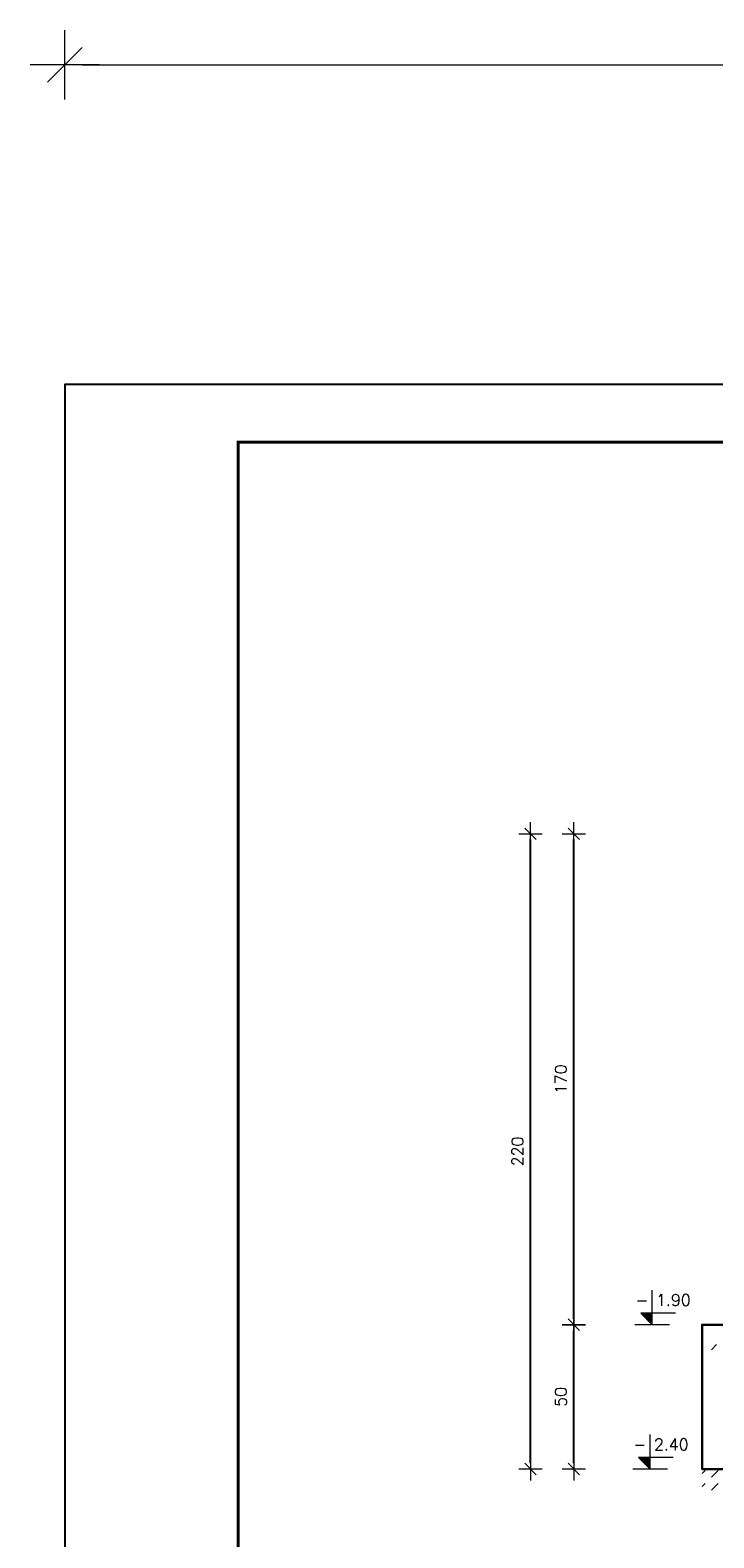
# Model space of a CAD drawing. Extents: x 270429 to 285164, y -113989 to -104075.
# Tile 3 of 14: x 270429 to 272796, y -109583 to -104362. Entities that reach past the tile are written whole.
import ezdxf
from ezdxf.enums import TextEntityAlignment as Align

# ---------------------------------------------------------------- set-up
doc = ezdxf.new("R2010")
doc.units = 0
doc.header["$LTSCALE"] = 5
doc.header["$MEASUREMENT"] = 0
doc.layers.add('_FORMATKA', color=8, linetype='Continuous', lineweight=15, plot=False)
for name, color, linetype, lineweight in [('_RAMKA', 7, 'Continuous', 35), ('AutoCAD_Structural_Detailing_deskowanie', 2, 'Continuous', 30), ('AutoCAD_Structural_Detailing_kształt pręta', 7, 'Continuous', 13), ('AutoCAD_Structural_Detailing_symbole graficzne', 7, 'Continuous', 13), ('PS HATCH', 252, 'Continuous', 9), ('PS_DIM', 4, 'Continuous', 13), ('PS_HATCH', 251, 'Continuous', 9)]:
    doc.layers.add(name, color=color, linetype=linetype, lineweight=lineweight)
doc.styles.add('marta', font='simplex.shx', dxfattribs={"width": 0.8})
doc.styles.add('simplex', font='simplex.shx', dxfattribs={"width": 0.9})
doc.styles.add('styl2M', font='simplex.shx')
doc.dimstyles.new('1_10_PRZ', dxfattribs={"dimtxt": 2, "dimasz": 1, "dimexe": 2, "dimexo": 5, "dimgap": 1, "dimtad": 1, "dimdec": 0, "dimlfac": 10, "dimtxsty": 'simplex', "dimblk": 'dimznak', "dimcen": 2, "dimse1": 1, "dimse2": 1, "dimclrt": 3, "dimadec": 1, "dimazin": 0, "dimtfac": 1, "dimtdec": 0, "dimtix": 1, "dimtmove": 2, "dimatfit": 3, "dimldrblk": 'dim-grot', "dimfxl": 1, "dimarcsym": 0})
doc.dimstyles.new('RBCT DIM 20_M', dxfattribs={"dimtxt": 40, "dimasz": 20, "dimexe": 20, "dimexo": 150, "dimgap": 25, "dimtad": 1, "dimdec": 1, "dimlfac": 0.1, "dimzin": 9, "dimdsep": 46, "dimtxsty": 'styl2M', "dimblk": 'dimznak', "dimcen": 40, "dimse1": 1, "dimse2": 1, "dimclrd": 8, "dimclre": 8, "dimclrt": 4, "dimadec": 0, "dimazin": 0, "dimtfac": 1, "dimtdec": 1, "dimtix": 1, "dimtmove": 2, "dimatfit": 3, "dimldrblk": 'dimznak', "dimfxl": 5, "dimfxlon": 1, "dimarcsym": 0})

# ---------------------------------------------------------------- blocks, each defined once
blk = doc.blocks.new('dimznak')
at = {"color": 0}
for points in [[(0, 2), (0, -2)], [(-2, 0), (2, 0)]]:
    blk.add_lwpolyline(points, dxfattribs=at)
at = {"color": 3}
blk.add_lwpolyline([(1, 1), (-1, -1)], dxfattribs=at)
blk = doc.blocks.new('*D54')
at = {"layer": 'Defpoints', "color": 0, "transparency": 16777216}
for p in [(272311.5, -108845.2), (272755.7, -108845.2), (272623.4, -109345.2)]:
    blk.add_point(p, dxfattribs=at)
at = {"layer": 'PS_DIM', "color": 8, "lineweight": -2, "transparency": 16777216}
blk.add_line((272311.5, -109325.2), (272311.5, -108865.2), dxfattribs=at)
at = {"layer": 'PS_DIM', "color": 8, "lineweight": -2, "transparency": 16777216, "xscale": 20, "yscale": 20, "zscale": 20}
for p, rotation in [((272311.5, -108845.2), 90), ((272311.5, -109345.2), 270)]:
    blk.add_blockref('dimznak', p, dxfattribs=dict(at, rotation=rotation))
at = {"layer": 'PS_DIM', "color": 4, "transparency": 16777216, "insert": (272266.5, -109095.2), "char_height": 40, "attachment_point": 5, "rotation": 90, "style": 'styl2M', "bg_fill": 3, "box_fill_scale": 1.25, "bg_fill_color": 256, "bg_fill_true_color": 13158600, "bg_fill_transparency": 0}
blk.add_mtext('50', dxfattribs=at)
blk = doc.blocks.new('*D55')
at = {"layer": 'Defpoints', "color": 0, "transparency": 16777216}
for p in [(272311.5, -107145.2), (273805.7, -107145.2), (272755.7, -108845.2)]:
    blk.add_point(p, dxfattribs=at)
at = {"layer": 'PS_DIM', "color": 8, "lineweight": -2, "transparency": 16777216}
blk.add_line((272311.5, -108825.2), (272311.5, -107165.2), dxfattribs=at)
at = {"layer": 'PS_DIM', "color": 8, "lineweight": -2, "transparency": 16777216, "xscale": 20, "yscale": 20, "zscale": 20}
for p, rotation in [((272311.5, -107145.2), 90), ((272311.5, -108845.2), 270)]:
    blk.add_blockref('dimznak', p, dxfattribs=dict(at, rotation=rotation))
at = {"layer": 'PS_DIM', "color": 4, "transparency": 16777216, "insert": (272266.5, -107995.2), "char_height": 40, "attachment_point": 5, "rotation": 90, "style": 'styl2M', "bg_fill": 3, "box_fill_scale": 1.25, "bg_fill_color": 256, "bg_fill_true_color": 13158600, "bg_fill_transparency": 0}
blk.add_mtext('170', dxfattribs=at)
blk = doc.blocks.new('*D56')
at = {"layer": 'Defpoints', "color": 0, "transparency": 16777216}
for p in [(272161.7, -107145.2), (273805.7, -107145.2), (272623.4, -109345.2)]:
    blk.add_point(p, dxfattribs=at)
at = {"layer": 'PS HATCH', "color": 8, "lineweight": -2, "transparency": 16777216}
blk.add_line((272161.7, -109325.2), (272161.7, -107165.2), dxfattribs=at)
at = {"layer": 'PS HATCH', "color": 8, "lineweight": -2, "transparency": 16777216, "xscale": 20, "yscale": 20, "zscale": 20}
for p, rotation in [((272161.7, -107145.2), 90), ((272161.7, -109345.2), 270)]:
    blk.add_blockref('dimznak', p, dxfattribs=dict(at, rotation=rotation))
at = {"layer": 'PS HATCH', "color": 4, "transparency": 16777216, "insert": (272116.7, -108245.2), "char_height": 40, "attachment_point": 5, "rotation": 90, "style": 'styl2M'}
blk.add_mtext('220', dxfattribs=at)
blk = doc.blocks.new('*D25')
at = {"color": 252, "lineweight": -2, "transparency": 16777216}
blk.add_line((-697, 475.33), (-3, 475.33), dxfattribs=at)
at = {"layer": 'Defpoints', "color": 0, "transparency": 16777216}
for p in [(0, 475.33), (-700, 420), (0, 420)]:
    blk.add_point(p, dxfattribs=at)
at = {"color": 252, "lineweight": -2, "transparency": 16777216, "xscale": 3, "yscale": 3, "zscale": 3, "rotation": 180}
blk.add_blockref('dimznak', (-700, 475.33), dxfattribs=at)
at = {"color": 252, "lineweight": -2, "transparency": 16777216, "xscale": 3, "yscale": 3, "zscale": 3}
blk.add_blockref('dimznak', (0, 475.33), dxfattribs=at)
at = {"color": 252, "transparency": 16777216, "insert": (-350, 485.83), "char_height": 15, "attachment_point": 5, "style": 'simplex'}
blk.add_mtext('700', dxfattribs=at)
blk = doc.blocks.new('dim-grot')
blk.add_hatch(color=256).paths.add_polyline_path([(0, 0), (-2, 0.5), (-2, -0.5)])
blk.add_lwpolyline([(0, 0), (-2, 0.5), (-2, -0.5), (0, 0)])
blk = doc.blocks.new('*U19')
at = {"layer": '_FORMATKA', "lineweight": -3}
blk.add_lwpolyline([(-700, 0), (0, 0), (0, 420), (-700, 420)], close=True, dxfattribs=at)
at = {"layer": '_RAMKA', "lineweight": -3, "const_width": 0.5}
blk.add_lwpolyline([(-670, 10), (-10, 10), (-10, 410), (-670, 410)], close=True, dxfattribs=at)
dim = blk.add_linear_dim(base=(0, 475.33), p1=(-700, 420), p2=(0, 420), dimstyle='1_10_PRZ', override={"dimscale": 3, "dimtxt": 5, "dimlfac": 1, "dimclrd": 252, "dimclrt": 252})
dim.commit()
dim.dimension.update_dxf_attribs({"geometry": '*D25', "text_midpoint": (-350, 485.83)})

msp = doc.modelspace()

# ---------------------------------------------------------------- linework, layer by layer
at = {"layer": 'AutoCAD_Structural_Detailing_deskowanie'}
msp.add_lwpolyline([(273805.72, -108845.2), (272755.72, -108845.2), (272755.72, -109345.2), (275555.72, -109345.2), (275555.72, -108845.2), (274505.72, -108845.2)], dxfattribs=at)
at = {"layer": 'AutoCAD_Structural_Detailing_kształt pręta', "color": 1, "lineweight": 0}
msp.add_line((272805.72, -108914.2), (272788.22, -108931.7), dxfattribs=at)

# ---------------------------------------------------------------- next in the draw order: dimensions: what is measured, and where the dimension line sits
at = {"layer": 'PS_DIM'}
dim = msp.add_linear_dim(base=(272311.55, -108845.2), p1=(272623.36, -109345.2), p2=(272755.72, -108845.2), angle=90, dimstyle='RBCT DIM 20_M', override={"dimtfill": 1}, dxfattribs=at)
dim.commit()
dim.dimension.update_dxf_attribs({"geometry": '*D54', "text_midpoint": (272266.55, -109095.2)})

# ---------------------------------------------------------------- next in the draw order: hatches: boundary and pattern name
at = {"layer": 'AutoCAD_Structural_Detailing_symbole graficzne'}
msp.add_hatch(color=1, dxfattribs=at).paths.add_polyline_path([(272535.66, -109305.2), (272575.66, -109345.2), (272575.66, -109305.2)], flags=0)
at = {"layer": 'PS_HATCH'}
h = msp.add_hatch(dxfattribs=at)
h.set_pattern_fill('DASH', color=252, scale=10, angle=45)
h.set_pattern_definition([(45, (226270.87, 5349.99), (4e-15, 44.901281), [31.75, -31.75])])
h.paths.add_polyline_path([(275555.72, -109425.2), (275555.72, -109345.2), (272755.72, -109345.2), (272755.72, -109425.2)])

# ---------------------------------------------------------------- next in the draw order: linework, layer by layer
at = {"layer": 'AutoCAD_Structural_Detailing_symbole graficzne', "color": 1}
for p, q in [((272575.66, -109345.2), (272575.66, -109225.2)), ((272655.66, -109305.2), (272535.66, -109305.2)), ((272535.66, -109305.2), (272575.66, -109345.2)), ((272635.66, -109345.2), (272515.66, -109345.2))]:
    msp.add_line(p, q, dxfattribs=at)

# ---------------------------------------------------------------- next in the draw order: texts
at = {"layer": 'AutoCAD_Structural_Detailing_symbole graficzne', "color": 2, "style": 'marta'}
msp.add_text('-', height=40, dxfattribs=at).set_placement((272562.33, -109291.87), align=Align.BOTTOM_RIGHT)
msp.add_text('2.40 ', height=40, dxfattribs=at).set_placement((272588.99, -109291.87), align=Align.BOTTOM_LEFT)

# ---------------------------------------------------------------- next in the draw order: dimensions: what is measured, and where the dimension line sits
at = {"layer": 'PS_DIM'}
dim = msp.add_linear_dim(base=(272311.55, -107145.2), p1=(272755.72, -108845.2), p2=(273805.72, -107145.2), angle=90, dimstyle='RBCT DIM 20_M', override={"dimtfill": 1}, dxfattribs=at)
dim.commit()
dim.dimension.update_dxf_attribs({"geometry": '*D55', "text_midpoint": (272266.55, -107995.2)})

# ---------------------------------------------------------------- next in the draw order: hatches: boundary and pattern name
at = {"layer": 'AutoCAD_Structural_Detailing_symbole graficzne'}
msp.add_hatch(color=1, dxfattribs=at).paths.add_polyline_path([(272543.01, -108805.2), (272583.01, -108845.2), (272583.01, -108805.2)], flags=0)

# ---------------------------------------------------------------- next in the draw order: linework, layer by layer
at = {"layer": 'AutoCAD_Structural_Detailing_symbole graficzne', "color": 1}
for p, q in [((272583.01, -108845.2), (272583.01, -108725.2)), ((272663.01, -108805.2), (272543.01, -108805.2)), ((272543.01, -108805.2), (272583.01, -108845.2)), ((272643.01, -108845.2), (272523.01, -108845.2))]:
    msp.add_line(p, q, dxfattribs=at)

# ---------------------------------------------------------------- next in the draw order: block references
at = {"layer": 'PS_DIM', "xscale": 20, "yscale": 20, "zscale": 20}
msp.add_blockref('*U19', (284549.34, -113988.82), dxfattribs=at)

# ---------------------------------------------------------------- next in the draw order: texts
at = {"layer": 'AutoCAD_Structural_Detailing_symbole graficzne', "color": 2, "style": 'marta'}
msp.add_text('1.90 ', height=40, dxfattribs=at).set_placement((272596.34, -108791.87), align=Align.BOTTOM_LEFT)
msp.add_text('-', height=40, dxfattribs=at).set_placement((272569.67, -108791.87), align=Align.BOTTOM_RIGHT)

# ---------------------------------------------------------------- next in the draw order: dimensions: what is measured, and where the dimension line sits
at = {"layer": 'PS HATCH'}
dim = msp.add_linear_dim(base=(272161.71, -107145.2), p1=(272623.36, -109345.2), p2=(273805.72, -107145.2), angle=90, dimstyle='RBCT DIM 20_M', dxfattribs=at)
dim.commit()
dim.dimension.update_dxf_attribs({"geometry": '*D56', "text_midpoint": (272116.71, -108245.2)})

doc.saveas('drawing.dxf')
